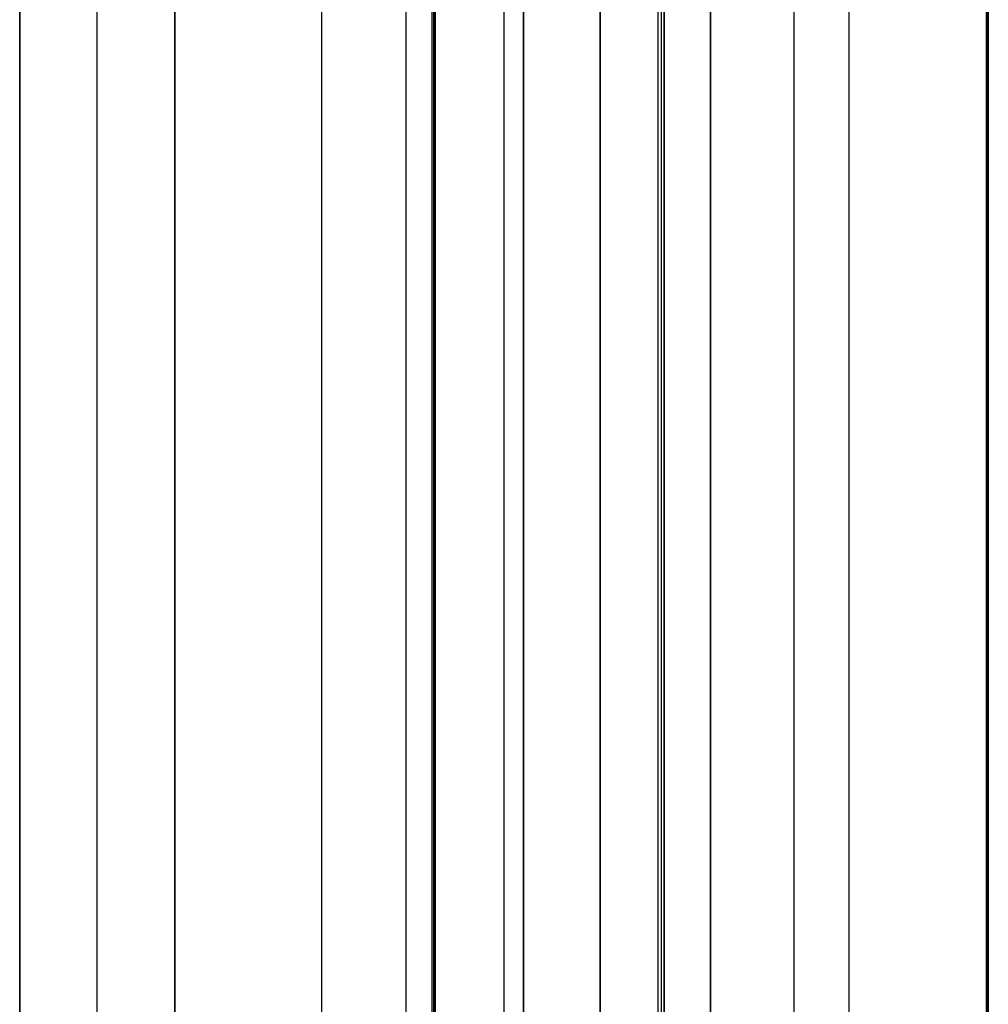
# Model space of a CAD drawing. Header units: millimetres. Extents: x -15 to 7, y 1 to 148.
# Tile 242 of 256: x -7.85 to -5.34, y 89.31 to 91.85. Entities that reach past the tile are written whole.
import ezdxf

# ---------------------------------------------------------------- set-up
doc = ezdxf.new("R2010")
doc.units = ezdxf.units.MM
doc.header["$MEASUREMENT"] = 0
doc.layers.add('Default', color=7, linetype='Continuous', true_color=0x000000)

msp = doc.modelspace()

# ---------------------------------------------------------------- linework, layer by layer
at = {"layer": 'Default', "color": 254, "true_color": 0xcad1ee}
for points in [[(-7.845, 139.9844), (-7.845, 12.8793)], [(-7.445, 107.9133), (-7.445, 70.9413)], [(-7.845, 107.8596), (-7.845, 72.095)], [(-6.595, 72.1277), (-6.595, 107.8269)], [(-5.345, 72.1604), (-5.345, 107.7942)], [(-7.845, 71.9267), (-7.845, 106.9279)], [(-7.845, 106.9279), (-7.845, 71.9267)], [(-7.645, 71.9337), (-7.645, 106.9209)], [(-7.645, 71.9337), (-7.645, 106.9209)], [(-7.445, 106.9139), (-7.445, 71.9407)], [(-7.445, 71.9407), (-7.445, 106.9139)], [(-7.845, 8.202), (-7.845, 103.3467)], [(-7.0659, 103.3467), (-7.0659, 8.202)], [(-5.345, 101.5127), (-5.345, 11.4049)], [(-5.8461, 11.3918), (-5.8461, 101.3086)], [(-6.8472, 10.8888), (-6.8472, 101.1419)], [(-6.8472, 10.8888), (-6.8472, 101.1419)], [(-6.8472, 10.8888), (-6.8472, 101.1419)], [(-6.7815, 101.1419), (-6.7815, 10.8888)], [(-6.7815, 101.1419), (-6.7815, 10.8888)], [(-6.7771, 101.1419), (-6.7771, 10.8888)], [(-6.7771, 101.1419), (-6.7771, 10.8888)], [(-6.7728, 101.1419), (-6.7728, 10.8888)], [(-6.7728, 10.8888), (-6.7728, 101.1419)], [(-6.3472, 11.5888), (-6.3472, 100.4419)], [(-6.3472, 100.4419), (-6.3472, 11.5888)], [(-6.3472, 11.5888), (-6.3472, 100.4419)], [(-6.3472, 11.5888), (-6.3472, 100.4419)], [(-6.3472, 11.5888), (-6.3472, 100.4419)], [(-6.3472, 11.5888), (-6.3472, 100.4419)], [(-6.1972, 11.5888), (-6.1972, 100.4419)], [(-6.1972, 11.5888), (-6.1972, 100.4419)], [(-6.1894, 100.4419), (-6.1894, 11.5888)], [(-6.1894, 100.4419), (-6.1894, 11.5888)], [(-6.1815, 11.5888), (-6.1815, 100.4419)], [(-6.1815, 100.4419), (-6.1815, 11.5888)], [(-6.545, 18.1304), (-6.545, 97.2896)], [(-5.345, 96.815), (-5.345, 17.6056)], [(-5.345, 17.6056), (-5.345, 96.815)], [(-6.545, 18.1304), (-6.545, 96.7899)], [(-6.545, 96.7899), (-6.545, 18.1304)], [(-6.0624, 96.7899), (-6.0624, 17.6307)], [(-6.0624, 17.6307), (-6.0624, 96.7899)], [(-5.7037, 17.6182), (-5.7037, 96.8024)], [(-5.7037, 17.6182), (-5.7037, 96.8024)], [(-6.545, 79.3264), (-6.545, 93.7773)], [(-6.545, 79.3265), (-6.545, 93.7773)], [(-5.345, 93.3027), (-5.345, 79.8011)], [(-5.345, 79.8011), (-5.345, 93.3027)], [(-5.345, 93.3027), (-5.345, 79.8012)], [(-5.345, 79.8012), (-5.345, 93.3027)], [(-6.545, 93.2776), (-6.545, 79.8261)], [(-6.545, 79.8261), (-6.545, 93.2776)], [(-6.545, 93.2776), (-6.545, 79.8262)], [(-6.545, 79.8262), (-6.545, 93.2776)], [(-6.0624, 93.2776), (-6.0624, 79.8261)], [(-6.0624, 79.8261), (-6.0624, 93.2776)], [(-6.0624, 93.2776), (-6.0624, 79.8262)], [(-6.0624, 79.8262), (-6.0624, 93.2776)], [(-5.7037, 79.8136), (-5.7037, 93.2902)], [(-5.7037, 79.8136), (-5.7037, 93.2902)], [(-5.7037, 79.8137), (-5.7037, 93.2902)], [(-5.7037, 79.8137), (-5.7037, 93.2902)]]:
    msp.add_lwpolyline(points, dxfattribs=at)
at = {"layer": 'Default', "color": 7, "true_color": 0xffffff}
for points in [[(-5.3497, 108.7321), (-5.3497, 61.9758)], [(-5.3497, 61.9758), (-5.3497, 97.6674)]]:
    msp.add_lwpolyline(points, dxfattribs=at)
at = {"layer": 'Default', "color": 254, "true_color": 0xcad1ee, "extrusion": (0, 1, 0)}
for points in [[(5.345, -100.7784), (7.845, -100.7129)], [(7.445, -85.9115), (7.845, -85.8975)], [(7.845, -97.8975), (7.445, -97.8835)]]:
    msp.add_lwpolyline(points, dxfattribs=at)
at = {"layer": 'Default', "color": 254, "true_color": 0xcad1ee, "extrusion": (1, 0, 0)}
msp.add_lwpolyline([(89.4273, -97.8835), (89.4273, -85.9115)], dxfattribs=at)

doc.saveas('drawing.dxf')
